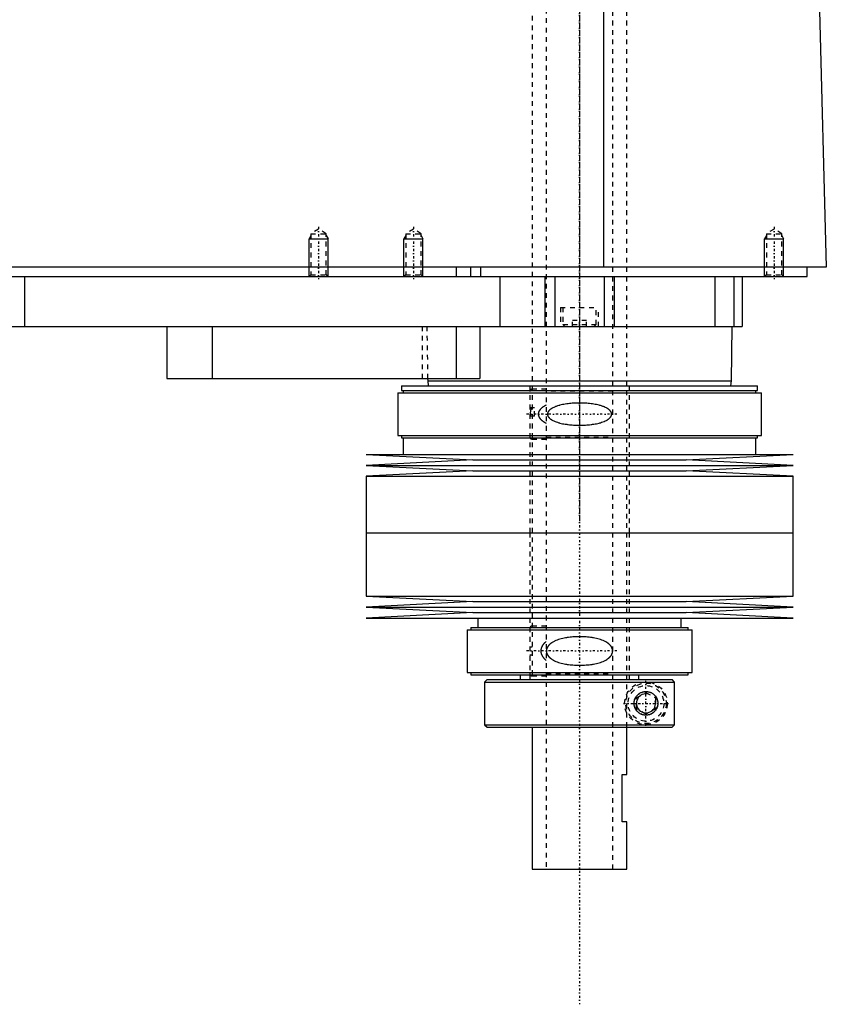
# Model space of a CAD drawing. Extents: x -139 to 502, y -139 to 487.
# Tile 4 of 6: x 332 to 502, y -139 to 69. Entities that reach past the tile are written whole.
import ezdxf

# ---------------------------------------------------------------- set-up
doc = ezdxf.new("R2010")
doc.units = 0
doc.linetypes.add('CENTER', pattern=[1.5, 0.45, -0.5, 0.05, -0.5])
doc.linetypes.add('DASHED', pattern=[2, 1, -1])
for name, color, linetype in [('AM_0', 7, 'CONTINUOUS'), ('AM_10', 7, 'CONTINUOUS'), ('AM_3', 7, 'DASHED'), ('AM_7', 7, 'CENTER')]:
    doc.layers.add(name, color=color, linetype=linetype)

msp = doc.modelspace()

# ---------------------------------------------------------------- linework, layer by layer
at = {"layer": 'AM_0', "color": 7, "linetype": 'CONTINUOUS'}
for p, q in [((455.15, 16.5), (455.15, 77.05)), ((500.5, 73.35), (502, 16.5)), ((502, 16.5), (100.5, 16.5)), ((424, 16.5), (424, 14.5)), ((427, 16.5), (427, 14.5)), ((429.15, 16.5), (429.15, 14.5)), ((498, 14.5), (498, 16.5)), ((144, 14.5), (498, 14.5)), ((333, 14.5), (333, 4)), ((433.21, 14.5), (433.21, 4)), ((442.7, 14.5), (442.7, 4)), ((444.81, 14.5), (444.81, 4)), ((455.19, 14.5), (455.19, 4)), ((457.3, 14.5), (457.3, 4)), ((478.5, 14.5), (478.5, 4)), ((482.5, 14.5), (482.5, 4)), ((484.3, 14.5), (484.3, 4)), ((489.01, 14.51), (489, 14.5)), ((288, 4), (484.3, 4)), ((363, 4), (363, -7)), ((372.56, 4), (372.56, -7)), ((424, 4), (424, -7)), ((429, 4), (429, -7)), ((482, -7.5), (482.18, 4)), ((363, -7), (429, -7)), ((417.99, -7), (418, -7.5)), ((418, -7.5), (418.1, -8.5)), ((418, -7.5), (482, -7.5)), ((481.9, -8.5), (482, -7.5)), ((411.68, -10), (411.68, -19)), ((411.68, -10), (488.32, -10)), ((412.48, -8.5), (412.48, -9.5)), ((412.48, -8.5), (487.52, -8.5)), ((412.48, -9.5), (487.52, -9.5)), ((412.82, -9.5), (412.82, -10)), ((487.18, -10), (487.18, -9.5)), ((487.52, -9.5), (487.52, -8.5)), ((488.32, -19), (488.32, -10)), ((411.68, -19), (488.32, -19)), ((412.48, -19), (412.48, -19.5)), ((412.48, -19.5), (487.52, -19.5)), ((412.82, -19.5), (412.82, -23)), ((487.18, -23), (487.18, -19.5)), ((487.52, -19.5), (487.52, -19)), ((405, -23), (427.5, -24.15)), ((405, -23), (495, -23)), ((427.5, -24.15), (405, -25.3)), ((427.5, -24.15), (472.5, -24.15)), ((472.5, -24.15), (495, -23)), ((495, -25.3), (472.5, -24.15)), ((405, -25.3), (427.5, -26.45)), ((405, -25.3), (495, -25.3)), ((427.5, -26.45), (405, -27.6)), ((427.5, -26.45), (472.5, -26.45)), ((472.5, -26.45), (495, -25.3)), ((495, -27.6), (472.5, -26.45)), ((405, -27.6), (405, -39.5)), ((405, -27.6), (495, -27.6)), ((495, -39.5), (495, -27.6)), ((405, -39.5), (495, -39.5)), ((405, -39.5), (405, -52.9)), ((405, -39.5), (495, -39.5)), ((495, -52.9), (495, -39.5)), ((405, -52.9), (427.5, -54.05)), ((405, -52.9), (495, -52.9)), ((472.5, -54.05), (495, -52.9)), ((427.5, -54.05), (405, -55.2)), ((405, -55.2), (427.5, -56.35)), ((405, -55.2), (495, -55.2)), ((427.5, -54.05), (472.5, -54.05)), ((495, -55.2), (472.5, -54.05)), ((472.5, -56.35), (495, -55.2)), ((427.5, -56.35), (405, -57.5)), ((405, -57.5), (495, -57.5)), ((427.5, -56.35), (472.5, -56.35)), ((428.6, -57.5), (428.6, -59.5)), ((471.4, -59.5), (471.4, -57.5)), ((495, -57.5), (472.5, -56.35)), ((426.3, -60), (426.3, -69)), ((426.3, -60), (473.7, -60)), ((427.1, -59.5), (427.1, -60)), ((427.1, -59.5), (472.9, -59.5)), ((472.9, -60), (472.9, -59.5)), ((473.7, -69), (473.7, -60)), ((426.3, -69), (473.7, -69)), ((427.1, -69), (427.1, -69.5)), ((427.1, -69.5), (472.9, -69.5)), ((430.5, -70.5), (430, -71)), ((430.5, -70.5), (469.49, -70.5)), ((437.5, -69.5), (437.5, -70.5)), ((462.5, -70.5), (462.5, -69.5)), ((469.99, -71), (469.49, -70.5)), ((472.9, -69.5), (472.9, -69)), ((430, -71), (430, -80)), ((430, -71), (469.99, -71)), ((469.99, -80), (469.99, -71)), ((430, -80), (430.5, -80.5)), ((430, -80), (469.99, -80)), ((430.5, -80.5), (469.49, -80.5)), ((440, -80.5), (440, -110.5)), ((460, -90.5), (460, -80.5)), ((469.99, -80), (469.49, -80.5)), ((459, -100.5), (459, -90.5)), ((459, -90.5), (460, -90.5)), ((460, -100.5), (459, -100.5)), ((460, -110.5), (460, -100.5)), ((440, -110.5), (460, -110.5))]:
    msp.add_line(p, q, dxfattribs=at)
msp.add_polyline3d([(461.5, -75.5, 0), (461.5, -75.49, 0), (461.5, -75.46, 0), (461.5, -75.43, 0), (461.5, -75.41, 0), (461.5, -75.4, 0), (461.5, -75.37, 0), (461.5, -75.34, 0), (461.51, -75.31, 0), (461.51, -75.28, 0), (461.51, -75.26, 0), (461.51, -75.24, 0), (461.52, -75.23, 0), (461.52, -75.2, 0), (461.52, -75.17, 0), (461.53, -75.14, 0), (461.53, -75.11, 0), (461.54, -75.08, 0), (461.54, -75.07, 0), (461.54, -75.05, 0), (461.55, -75.02, 0), (461.55, -75, 0), (461.55, -74.98, 0), (461.56, -74.97, 0), (461.56, -74.94, 0), (461.57, -74.91, 0), (461.57, -74.9, 0), (461.58, -74.88, 0), (461.59, -74.85, 0), (461.59, -74.82, 0), (461.6, -74.8, 0), (461.61, -74.77, 0), (461.62, -74.74, 0), (461.62, -74.73, 0), (461.63, -74.71, 0), (461.64, -74.68, 0), (461.65, -74.66, 0), (461.66, -74.63, 0), (461.67, -74.6, 0), (461.68, -74.58, 0), (461.68, -74.56, 0), (461.69, -74.55, 0), (461.7, -74.52, 0), (461.71, -74.49, 0), (461.72, -74.47, 0), (461.73, -74.44, 0), (461.75, -74.42, 0), (461.75, -74.4, 0), (461.76, -74.39, 0), (461.77, -74.37, 0), (461.79, -74.34, 0), (461.8, -74.31, 0), (461.81, -74.29, 0), (461.83, -74.27, 0), (461.83, -74.25, 0), (461.84, -74.24, 0), (461.85, -74.22, 0), (461.87, -74.19, 0), (461.88, -74.17, 0), (461.9, -74.15, 0), (461.91, -74.12, 0), (461.92, -74.11, 0), (461.93, -74.1, 0), (461.94, -74.08, 0), (461.96, -74.05, 0), (461.97, -74.04, 0), (462.02, -73.98, 0), (462.12, -73.86, 0), (462.22, -73.75, 0), (462.33, -73.64, 0), (462.44, -73.54, 0), (462.56, -73.45, 0), (462.62, -73.41, 0), (462.69, -73.37, 0), (462.81, -73.3, 0), (462.94, -73.23, 0), (463.01, -73.21, 0), (463.07, -73.18, 0), (463.21, -73.13, 0), (463.34, -73.09, 0), (463.41, -73.07, 0), (463.47, -73.06, 0), (463.6, -73.03, 0), (463.73, -73.01, 0), (463.86, -73, 0), (463.98, -73, 0), (464.11, -73, 0), (464.17, -73.01, 0), (464.23, -73.01, 0), (464.35, -73.03, 0), (464.48, -73.05, 0), (464.6, -73.07, 0), (464.72, -73.11, 0), (464.84, -73.15, 0), (464.9, -73.17, 0), (464.96, -73.19, 0), (465.08, -73.24, 0), (465.19, -73.3, 0), (465.3, -73.37, 0), (465.41, -73.44, 0), (465.51, -73.51, 0), (465.56, -73.55, 0), (465.61, -73.59, 0), (465.71, -73.68, 0), (465.8, -73.77, 0), (465.89, -73.86, 0), (465.97, -73.97, 0), (466.06, -74.08, 0), (466.1, -74.14, 0), (466.13, -74.2, 0), (466.21, -74.33, 0), (466.25, -74.41, 0), (466.26, -74.43, 0), (466.27, -74.45, 0), (466.28, -74.46, 0), (466.28, -74.48, 0), (466.29, -74.5, 0), (466.3, -74.52, 0), (466.31, -74.55, 0), (466.32, -74.57, 0), (466.33, -74.6, 0), (466.34, -74.61, 0), (466.34, -74.62, 0), (466.35, -74.65, 0), (466.36, -74.67, 0), (466.37, -74.7, 0), (466.38, -74.72, 0), (466.38, -74.75, 0), (466.39, -74.76, 0), (466.39, -74.77, 0), (466.4, -74.8, 0), (466.41, -74.82, 0), (466.41, -74.85, 0), (466.42, -74.88, 0), (466.43, -74.9, 0), (466.43, -74.92, 0), (466.43, -74.93, 0), (466.44, -74.96, 0), (466.45, -74.98, 0), (466.45, -75, 0), (466.45, -75.01, 0), (466.46, -75.04, 0), (466.46, -75.07, 0), (466.46, -75.08, 0), (466.47, -75.09, 0), (466.47, -75.12, 0), (466.48, -75.15, 0), (466.48, -75.18, 0), (466.48, -75.2, 0), (466.49, -75.23, 0), (466.49, -75.25, 0), (466.49, -75.26, 0), (466.49, -75.29, 0), (466.49, -75.32, 0), (466.5, -75.34, 0), (466.5, -75.37, 0), (466.5, -75.4, 0), (466.5, -75.41, 0), (466.5, -75.43, 0), (466.5, -75.46, 0), (466.5, -75.49, 0), (466.5, -75.5, 0), (466.5, -75.51, 0), (466.5, -75.54, 0), (466.5, -75.57, 0), (466.5, -75.59, 0), (466.5, -75.6, 0), (466.5, -75.63, 0), (466.5, -75.66, 0), (466.49, -75.68, 0), (466.49, -75.71, 0), (466.49, -75.74, 0), (466.49, -75.75, 0), (466.49, -75.77, 0), (466.48, -75.8, 0), (466.48, -75.82, 0), (466.48, -75.85, 0), (466.47, -75.88, 0), (466.47, -75.91, 0), (466.46, -75.92, 0), (466.46, -75.93, 0), (466.46, -75.96, 0), (466.45, -75.99, 0), (466.45, -76, 0), (466.45, -76.02, 0), (466.44, -76.04, 0), (466.43, -76.07, 0), (466.43, -76.08, 0), (466.43, -76.1, 0), (466.42, -76.12, 0), (466.41, -76.15, 0), (466.41, -76.18, 0), (466.4, -76.2, 0), (466.39, -76.23, 0), (466.39, -76.24, 0), (466.38, -76.25, 0), (466.38, -76.28, 0), (466.37, -76.3, 0), (466.36, -76.33, 0), (466.35, -76.35, 0), (466.34, -76.38, 0), (466.34, -76.39, 0), (466.33, -76.4, 0), (466.32, -76.43, 0), (466.31, -76.45, 0), (466.3, -76.48, 0), (466.29, -76.5, 0), (466.28, -76.52, 0), (466.28, -76.54, 0), (466.27, -76.55, 0), (466.26, -76.57, 0), (466.25, -76.59, 0), (466.21, -76.67, 0), (466.13, -76.8, 0), (466.1, -76.86, 0), (466.06, -76.92, 0), (465.97, -77.03, 0), (465.89, -77.14, 0), (465.8, -77.23, 0), (465.71, -77.32, 0), (465.61, -77.41, 0), (465.56, -77.45, 0), (465.51, -77.49, 0), (465.41, -77.56, 0), (465.3, -77.63, 0), (465.19, -77.7, 0), (465.08, -77.76, 0), (464.96, -77.81, 0), (464.9, -77.83, 0), (464.84, -77.85, 0), (464.72, -77.89, 0), (464.6, -77.93, 0), (464.48, -77.95, 0), (464.35, -77.97, 0), (464.23, -77.99, 0), (464.17, -77.99, 0), (464.11, -78, 0), (463.98, -78, 0), (463.86, -78, 0), (463.73, -77.99, 0), (463.6, -77.97, 0), (463.47, -77.94, 0), (463.41, -77.93, 0), (463.34, -77.91, 0), (463.21, -77.87, 0), (463.07, -77.82, 0), (463.01, -77.79, 0), (462.94, -77.77, 0), (462.81, -77.7, 0), (462.69, -77.63, 0), (462.62, -77.59, 0), (462.56, -77.55, 0), (462.44, -77.46, 0), (462.33, -77.36, 0), (462.22, -77.25, 0), (462.12, -77.14, 0), (462.02, -77.02, 0), (461.97, -76.96, 0), (461.96, -76.95, 0), (461.94, -76.92, 0), (461.93, -76.9, 0), (461.92, -76.89, 0), (461.91, -76.88, 0), (461.9, -76.85, 0), (461.88, -76.83, 0), (461.87, -76.81, 0), (461.85, -76.78, 0), (461.84, -76.76, 0), (461.83, -76.75, 0), (461.83, -76.73, 0), (461.81, -76.71, 0), (461.8, -76.69, 0), (461.79, -76.66, 0), (461.77, -76.63, 0), (461.76, -76.61, 0), (461.75, -76.6, 0), (461.75, -76.58, 0), (461.73, -76.56, 0), (461.72, -76.53, 0), (461.71, -76.51, 0), (461.7, -76.48, 0), (461.69, -76.45, 0), (461.68, -76.44, 0), (461.68, -76.42, 0), (461.67, -76.4, 0), (461.66, -76.37, 0), (461.65, -76.34, 0), (461.64, -76.32, 0), (461.63, -76.29, 0), (461.62, -76.27, 0), (461.62, -76.26, 0), (461.61, -76.23, 0), (461.6, -76.2, 0), (461.59, -76.18, 0), (461.59, -76.15, 0), (461.58, -76.12, 0), (461.57, -76.1, 0), (461.57, -76.09, 0), (461.56, -76.06, 0), (461.56, -76.03, 0), (461.55, -76.02, 0), (461.55, -76, 0), (461.55, -75.98, 0), (461.54, -75.95, 0), (461.54, -75.93, 0), (461.54, -75.92, 0), (461.53, -75.89, 0), (461.53, -75.86, 0), (461.52, -75.83, 0), (461.52, -75.8, 0), (461.52, -75.77, 0), (461.51, -75.76, 0), (461.51, -75.74, 0), (461.51, -75.72, 0), (461.51, -75.69, 0), (461.5, -75.66, 0), (461.5, -75.63, 0), (461.5, -75.6, 0), (461.5, -75.59, 0), (461.5, -75.57, 0), (461.5, -75.54, 0), (461.5, -75.51, 0), (461.5, -75.5, 0)], dxfattribs=at)
at = {"layer": 'AM_10', "color": 7, "linetype": 'CONTINUOUS'}
for p, q in [((393.38, 23.16), (393, 22.5)), ((396.62, 23.16), (397, 22.5)), ((413.38, 23.16), (413, 22.5)), ((416.62, 23.16), (417, 22.5)), ((489.38, 23.16), (489, 22.5)), ((492.62, 23.16), (493, 22.5)), ((393, 14.5), (393, 22.5)), ((393, 22.5), (397, 22.5)), ((397, 14.5), (397, 22.5)), ((413, 14.5), (413, 22.5)), ((413, 22.5), (417, 22.5)), ((417, 14.5), (417, 22.5)), ((489, 14.5), (489, 22.5)), ((489, 22.5), (493, 22.5)), ((493, 14.5), (493, 22.5))]:
    msp.add_line(p, q, dxfattribs=at)
msp.add_arc((464, -75.5), 2.01, 75, 15, dxfattribs=at)
at = {"layer": 'AM_3', "color": 6, "linetype": 'DASHED'}
for p, q in [((443, 419), (443, -110.5)), ((457, -110.5), (457, 419)), ((440, 403.5), (440, -70.5)), ((460, -80.5), (460, 403.5)), ((395, 24.5), (393.38, 23.56)), ((393.38, 23.56), (393.38, 14.88)), ((393.38, 23.56), (396.62, 23.56)), ((396.62, 23.56), (395, 24.5)), ((396.62, 14.88), (396.62, 23.56)), ((415, 24.5), (413.38, 23.56)), ((413.38, 23.56), (413.38, 14.88)), ((413.38, 23.56), (416.62, 23.56)), ((416.62, 23.56), (415, 24.5)), ((416.62, 14.88), (416.62, 23.56)), ((491, 24.5), (489.38, 23.56)), ((489.38, 23.56), (489.38, 14.88)), ((489.38, 23.56), (492.62, 23.56)), ((492.62, 23.56), (491, 24.5)), ((492.62, 14.88), (492.62, 23.56)), ((393.38, 14.88), (393, 14.5)), ((393.38, 14.88), (396.62, 14.88)), ((397, 14.5), (396.62, 14.88)), ((413.38, 14.88), (413, 14.5)), ((413.38, 14.88), (416.62, 14.88)), ((417, 14.5), (416.62, 14.88)), ((489.38, 14.88), (489.01, 14.51)), ((489.38, 14.88), (492.62, 14.88)), ((493, 14.5), (492.62, 14.88)), ((478.5, 14.5), (478.5, 4)), ((446, 8), (446, 4)), ((446, 8), (454, 8)), ((446.5, 8), (446.5, 4.4)), ((453.5, 4.4), (453.5, 8)), ((454, 4), (454, 8)), ((446.5, 4.4), (446.9, 4)), ((446.5, 4.4), (453.5, 4.4)), ((448.5, 4), (448.5, 5.25)), ((451.5, 5.25), (448.5, 5.25)), ((450, 4), (450, 5.25)), ((451.5, 4), (451.5, 5.25)), ((453.1, 4), (453.5, 4.4)), ((416.85, 4), (416.85, -7)), ((417.82, 4), (417.99, -7)), ((439.5, -8.5), (439.5, -39.5)), ((443, -9.25), (440, -9.25)), ((457, -9.65), (443, -9.65)), ((460.5, -39.5), (460.5, -8.5)), ((439.5, -13.1), (440.5, -13.1)), ((440.5, -13.16), (440, -13.16)), ((440.5, -14.9), (440.5, -13.1)), ((440.5, -14.9), (439.5, -14.9)), ((440, -19.75), (443, -19.75)), ((443, -19.35), (457, -19.35)), ((439.5, -39.5), (439.5, -70.5)), ((460.5, -70.5), (460.5, -39.5)), ((443, -59.2), (440, -59.2)), ((457, -59.6), (443, -59.6)), ((439.5, -63.55), (440, -63.55)), ((440, -65.35), (439.5, -65.35)), ((440, -69.7), (443, -69.7)), ((443, -69.3), (457, -69.3)), ((459.97, -80.5), (459.97, -70.5)), ((469.49, -70.5), (469.61, -70.62)), ((462, -74.35), (464, -73.19)), ((462, -76.65), (462, -74.35)), ((464, -73.19), (466, -74.35)), ((466, -74.35), (466, -76.65)), ((464, -77.81), (462, -76.65)), ((466, -76.65), (464, -77.81))]:
    msp.add_line(p, q, dxfattribs=at)
for points in [[(450, -12.16, 0), (449.86, -12.16, 0), (449.58, -12.17, 0), (449.3, -12.17, 0), (449.16, -12.18, 0), (449.02, -12.19, 0), (448.73, -12.2, 0), (448.44, -12.22, 0), (448.16, -12.25, 0), (447.87, -12.27, 0), (447.58, -12.31, 0), (447.43, -12.33, 0), (447.29, -12.35, 0), (447, -12.39, 0), (446.72, -12.44, 0), (446.44, -12.49, 0), (446.16, -12.56, 0), (445.88, -12.62, 0), (445.75, -12.66, 0), (445.61, -12.7, 0), (445.35, -12.78, 0), (445.09, -12.86, 0), (444.96, -12.91, 0), (444.83, -12.96, 0), (444.59, -13.07, 0), (444.35, -13.19, 0), (444.23, -13.25, 0), (444.21, -13.26, 0), (444.17, -13.29, 0), (444.13, -13.31, 0), (444.12, -13.32, 0), (444.1, -13.33, 0), (444.06, -13.36, 0), (444.02, -13.38, 0), (443.99, -13.41, 0), (443.95, -13.43, 0), (443.91, -13.46, 0), (443.89, -13.47, 0), (443.88, -13.48, 0), (443.84, -13.51, 0), (443.81, -13.54, 0), (443.77, -13.57, 0), (443.74, -13.6, 0), (443.7, -13.63, 0), (443.68, -13.64, 0), (443.67, -13.66, 0), (443.63, -13.69, 0), (443.6, -13.73, 0), (443.57, -13.76, 0), (443.54, -13.8, 0), (443.51, -13.84, 0), (443.49, -13.85, 0), (443.48, -13.87, 0), (443.45, -13.91, 0), (443.42, -13.95, 0), (443.4, -13.99, 0), (443.37, -14.03, 0), (443.35, -14.08, 0), (443.34, -14.1, 0), (443.33, -14.12, 0), (443.31, -14.16, 0), (443.3, -14.21, 0), (443.28, -14.25, 0), (443.27, -14.3, 0), (443.26, -14.34, 0), (443.26, -14.36, 0), (443.25, -14.39, 0), (443.25, -14.43, 0), (443.25, -14.48, 0), (443.25, -14.5, 0), (443.25, -14.52, 0), (443.25, -14.57, 0), (443.25, -14.61, 0), (443.26, -14.64, 0), (443.26, -14.66, 0), (443.27, -14.7, 0), (443.28, -14.75, 0), (443.3, -14.79, 0), (443.31, -14.84, 0), (443.33, -14.88, 0), (443.34, -14.9, 0), (443.35, -14.92, 0), (443.37, -14.97, 0), (443.4, -15.01, 0), (443.42, -15.05, 0), (443.45, -15.09, 0), (443.48, -15.13, 0), (443.49, -15.15, 0), (443.51, -15.16, 0), (443.54, -15.2, 0), (443.57, -15.24, 0), (443.6, -15.27, 0), (443.63, -15.31, 0), (443.67, -15.34, 0), (443.68, -15.36, 0), (443.7, -15.37, 0), (443.74, -15.4, 0), (443.77, -15.43, 0), (443.81, -15.46, 0), (443.84, -15.49, 0), (443.88, -15.52, 0), (443.89, -15.53, 0), (443.91, -15.54, 0), (443.95, -15.57, 0), (443.99, -15.59, 0), (444.02, -15.62, 0), (444.06, -15.64, 0), (444.1, -15.67, 0), (444.12, -15.68, 0), (444.13, -15.69, 0), (444.17, -15.71, 0), (444.21, -15.74, 0), (444.23, -15.75, 0), (444.35, -15.81, 0), (444.59, -15.93, 0), (444.83, -16.04, 0), (445.09, -16.14, 0), (445.35, -16.22, 0), (445.61, -16.3, 0), (445.75, -16.34, 0), (445.88, -16.38, 0), (446.16, -16.44, 0), (446.44, -16.51, 0), (446.72, -16.56, 0), (447, -16.61, 0), (447.29, -16.65, 0), (447.43, -16.67, 0), (447.58, -16.69, 0), (447.87, -16.73, 0), (448.16, -16.75, 0), (448.44, -16.78, 0), (448.73, -16.8, 0), (449.02, -16.81, 0), (449.16, -16.82, 0), (449.3, -16.83, 0), (449.58, -16.83, 0), (449.86, -16.84, 0), (450, -16.84, 0), (450.14, -16.84, 0), (450.42, -16.83, 0), (450.7, -16.83, 0), (450.84, -16.82, 0), (450.98, -16.81, 0), (451.27, -16.8, 0), (451.56, -16.78, 0), (451.84, -16.75, 0), (452.13, -16.73, 0), (452.42, -16.69, 0), (452.57, -16.67, 0), (452.71, -16.65, 0), (453, -16.61, 0), (453.28, -16.56, 0), (453.56, -16.51, 0), (453.84, -16.44, 0), (454.12, -16.38, 0), (454.25, -16.34, 0), (454.39, -16.3, 0), (454.65, -16.22, 0), (454.91, -16.14, 0), (455.17, -16.04, 0), (455.41, -15.93, 0), (455.65, -15.81, 0), (455.77, -15.75, 0), (455.79, -15.74, 0), (455.83, -15.71, 0), (455.87, -15.69, 0), (455.88, -15.68, 0), (455.9, -15.67, 0), (455.94, -15.64, 0), (455.98, -15.62, 0), (456.01, -15.59, 0), (456.05, -15.57, 0), (456.09, -15.54, 0), (456.11, -15.53, 0), (456.12, -15.52, 0), (456.16, -15.49, 0), (456.19, -15.46, 0), (456.23, -15.43, 0), (456.26, -15.4, 0), (456.3, -15.37, 0), (456.32, -15.36, 0), (456.33, -15.34, 0), (456.37, -15.31, 0), (456.4, -15.27, 0), (456.43, -15.24, 0), (456.46, -15.2, 0), (456.49, -15.16, 0), (456.51, -15.15, 0), (456.52, -15.13, 0), (456.55, -15.09, 0), (456.58, -15.05, 0), (456.6, -15.01, 0), (456.63, -14.97, 0), (456.65, -14.92, 0), (456.66, -14.9, 0), (456.67, -14.88, 0), (456.69, -14.84, 0), (456.7, -14.79, 0), (456.72, -14.75, 0), (456.73, -14.7, 0), (456.74, -14.66, 0), (456.74, -14.64, 0), (456.75, -14.61, 0), (456.75, -14.57, 0), (456.75, -14.52, 0), (456.75, -14.5, 0), (456.75, -14.48, 0), (456.75, -14.43, 0), (456.75, -14.39, 0), (456.74, -14.36, 0), (456.74, -14.34, 0), (456.73, -14.3, 0), (456.72, -14.25, 0), (456.7, -14.21, 0), (456.69, -14.16, 0), (456.67, -14.12, 0), (456.66, -14.1, 0), (456.65, -14.08, 0), (456.63, -14.03, 0), (456.6, -13.99, 0), (456.58, -13.95, 0), (456.55, -13.91, 0), (456.52, -13.87, 0), (456.51, -13.85, 0), (456.49, -13.84, 0), (456.46, -13.8, 0), (456.43, -13.76, 0), (456.4, -13.73, 0), (456.37, -13.69, 0), (456.33, -13.66, 0), (456.32, -13.64, 0), (456.3, -13.63, 0), (456.26, -13.6, 0), (456.23, -13.57, 0), (456.19, -13.54, 0), (456.16, -13.51, 0), (456.12, -13.48, 0), (456.11, -13.47, 0), (456.09, -13.46, 0), (456.05, -13.43, 0), (456.01, -13.41, 0), (455.98, -13.38, 0), (455.94, -13.36, 0), (455.9, -13.33, 0), (455.88, -13.32, 0), (455.87, -13.31, 0), (455.83, -13.29, 0), (455.79, -13.26, 0), (455.77, -13.25, 0), (455.65, -13.19, 0), (455.41, -13.07, 0), (455.17, -12.96, 0), (455.04, -12.91, 0), (454.91, -12.86, 0), (454.65, -12.78, 0), (454.39, -12.7, 0), (454.25, -12.66, 0), (454.12, -12.62, 0), (453.84, -12.56, 0), (453.56, -12.49, 0), (453.28, -12.44, 0), (453, -12.39, 0), (452.71, -12.35, 0), (452.57, -12.33, 0), (452.42, -12.31, 0), (452.13, -12.27, 0), (451.84, -12.25, 0), (451.56, -12.22, 0), (451.27, -12.2, 0), (450.98, -12.19, 0), (450.84, -12.18, 0), (450.7, -12.17, 0), (450.42, -12.17, 0), (450.14, -12.16, 0), (450, -12.16, 0)], [(440, -13.16, 0), (440, -13.16, 0), (440, -13.16, 0), (439.99, -13.16, 0), (439.99, -13.16, 0), (439.99, -13.16, 0), (439.99, -13.16, 0), (439.98, -13.16, 0), (439.98, -13.16, 0), (439.98, -13.16, 0), (439.98, -13.16, 0), (439.97, -13.16, 0), (439.97, -13.16, 0), (439.97, -13.16, 0), (439.97, -13.16, 0), (439.96, -13.16, 0), (439.96, -13.16, 0), (439.96, -13.16, 0), (439.96, -13.16, 0), (439.96, -13.16, 0), (439.95, -13.16, 0), (439.95, -13.17, 0), (439.95, -13.17, 0), (439.95, -13.17, 0), (439.95, -13.17, 0), (439.94, -13.17, 0), (439.94, -13.17, 0), (439.94, -13.17, 0), (439.94, -13.17, 0), (439.93, -13.17, 0), (439.93, -13.17, 0), (439.93, -13.18, 0), (439.93, -13.18, 0), (439.93, -13.18, 0), (439.93, -13.18, 0), (439.92, -13.18, 0), (439.92, -13.18, 0), (439.92, -13.18, 0), (439.92, -13.18, 0), (439.91, -13.19, 0), (439.91, -13.19, 0), (439.91, -13.19, 0), (439.91, -13.19, 0), (439.91, -13.19, 0), (439.9, -13.19, 0), (439.9, -13.19, 0), (439.9, -13.2, 0), (439.9, -13.2, 0), (439.9, -13.2, 0), (439.9, -13.2, 0), (439.89, -13.2, 0), (439.89, -13.21, 0), (439.87, -13.22, 0), (439.87, -13.23, 0), (439.86, -13.23, 0), (439.85, -13.25, 0), (439.84, -13.26, 0), (439.83, -13.28, 0), (439.82, -13.29, 0), (439.81, -13.3, 0), (439.81, -13.31, 0), (439.8, -13.32, 0), (439.8, -13.34, 0), (439.79, -13.35, 0), (439.78, -13.36, 0), (439.78, -13.37, 0), (439.77, -13.38, 0), (439.77, -13.4, 0), (439.76, -13.41, 0), (439.76, -13.42, 0), (439.76, -13.43, 0), (439.75, -13.45, 0), (439.73, -13.5, 0), (439.71, -13.6, 0), (439.68, -13.7, 0), (439.67, -13.81, 0), (439.65, -13.91, 0), (439.65, -13.97, 0), (439.64, -14.02, 0), (439.63, -14.13, 0), (439.63, -14.23, 0), (439.62, -14.34, 0), (439.62, -14.44, 0), (439.62, -14.54, 0), (439.62, -14.59, 0), (439.62, -14.64, 0), (439.63, -14.74, 0), (439.63, -14.85, 0), (439.63, -14.9, 0)], [(443, -12.6, 0), (442.86, -12.67, 0), (442.6, -12.81, 0), (442.34, -12.97, 0), (442.22, -13.06, 0), (442.2, -13.07, 0), (442.16, -13.1, 0), (442.12, -13.13, 0), (442.1, -13.15, 0), (442.08, -13.16, 0), (442.04, -13.19, 0), (442.01, -13.23, 0), (441.97, -13.26, 0), (441.93, -13.29, 0), (441.9, -13.32, 0), (441.88, -13.34, 0), (441.86, -13.36, 0), (441.83, -13.39, 0), (441.8, -13.42, 0), (441.76, -13.46, 0), (441.73, -13.49, 0), (441.7, -13.53, 0), (441.68, -13.55, 0), (441.67, -13.57, 0), (441.64, -13.6, 0), (441.61, -13.64, 0), (441.58, -13.68, 0), (441.55, -13.73, 0), (441.53, -13.77, 0), (441.51, -13.79, 0), (441.5, -13.81, 0), (441.47, -13.86, 0), (441.45, -13.9, 0), (441.43, -13.95, 0), (441.41, -13.99, 0), (441.39, -14.04, 0), (441.38, -14.06, 0), (441.37, -14.09, 0), (441.36, -14.14, 0), (441.34, -14.18, 0), (441.33, -14.23, 0), (441.32, -14.28, 0), (441.31, -14.33, 0), (441.31, -14.35, 0), (441.31, -14.38, 0), (441.3, -14.43, 0), (441.3, -14.48, 0), (441.3, -14.5, 0), (441.3, -14.52, 0), (441.3, -14.57, 0), (441.31, -14.62, 0), (441.31, -14.65, 0), (441.31, -14.67, 0), (441.32, -14.72, 0), (441.33, -14.77, 0), (441.34, -14.82, 0), (441.36, -14.86, 0), (441.37, -14.91, 0), (441.38, -14.94, 0), (441.39, -14.96, 0), (441.41, -15.01, 0), (441.43, -15.05, 0), (441.45, -15.1, 0), (441.47, -15.14, 0), (441.5, -15.19, 0), (441.51, -15.21, 0), (441.53, -15.23, 0), (441.55, -15.27, 0), (441.58, -15.32, 0), (441.61, -15.36, 0), (441.64, -15.4, 0), (441.67, -15.43, 0), (441.68, -15.45, 0), (441.7, -15.47, 0), (441.73, -15.51, 0), (441.76, -15.54, 0), (441.8, -15.58, 0), (441.83, -15.61, 0), (441.86, -15.64, 0), (441.88, -15.66, 0), (441.9, -15.68, 0), (441.93, -15.71, 0), (441.97, -15.74, 0), (442.01, -15.77, 0), (442.04, -15.81, 0), (442.08, -15.84, 0), (442.1, -15.85, 0), (442.12, -15.87, 0), (442.16, -15.9, 0), (442.2, -15.93, 0), (442.22, -15.94, 0), (442.24, -15.96, 0), (442.28, -15.98, 0), (442.32, -16.01, 0), (442.34, -16.03, 0), (442.36, -16.04, 0), (442.4, -16.07, 0), (442.44, -16.09, 0), (442.6, -16.19, 0), (442.86, -16.33, 0), (443, -16.4, 0)], [(450, -61.44, 0), (449.85, -61.44, 0), (449.55, -61.44, 0), (449.24, -61.45, 0), (449.09, -61.46, 0), (448.93, -61.47, 0), (448.62, -61.49, 0), (448.31, -61.51, 0), (447.99, -61.55, 0), (447.68, -61.59, 0), (447.37, -61.63, 0), (447.22, -61.66, 0), (447.06, -61.68, 0), (446.76, -61.74, 0), (446.45, -61.81, 0), (446.15, -61.88, 0), (445.86, -61.96, 0), (445.57, -62.05, 0), (445.43, -62.1, 0), (445.29, -62.15, 0), (445.02, -62.26, 0), (444.75, -62.38, 0), (444.62, -62.45, 0), (444.49, -62.52, 0), (444.25, -62.66, 0), (444.11, -62.76, 0), (444.07, -62.78, 0), (444.03, -62.81, 0), (444.01, -62.82, 0), (443.99, -62.84, 0), (443.95, -62.87, 0), (443.91, -62.9, 0), (443.9, -62.91, 0), (443.88, -62.93, 0), (443.84, -62.96, 0), (443.8, -62.99, 0), (443.78, -63, 0), (443.77, -63.02, 0), (443.73, -63.05, 0), (443.69, -63.09, 0), (443.66, -63.12, 0), (443.62, -63.15, 0), (443.59, -63.19, 0), (443.57, -63.21, 0), (443.56, -63.23, 0), (443.52, -63.26, 0), (443.49, -63.3, 0), (443.46, -63.34, 0), (443.42, -63.38, 0), (443.39, -63.42, 0), (443.38, -63.44, 0), (443.36, -63.46, 0), (443.33, -63.51, 0), (443.3, -63.55, 0), (443.28, -63.59, 0), (443.25, -63.64, 0), (443.22, -63.69, 0), (443.21, -63.71, 0), (443.2, -63.73, 0), (443.18, -63.78, 0), (443.16, -63.83, 0), (443.14, -63.88, 0), (443.12, -63.92, 0), (443.1, -63.97, 0), (443.09, -64, 0), (443.09, -64.02, 0), (443.07, -64.07, 0), (443.06, -64.12, 0), (443.05, -64.17, 0), (443.04, -64.22, 0), (443.03, -64.27, 0), (443.03, -64.3, 0), (443.03, -64.32, 0), (443.03, -64.37, 0), (443.02, -64.43, 0), (443.02, -64.45, 0), (443.02, -64.47, 0), (443.03, -64.53, 0), (443.03, -64.58, 0), (443.03, -64.6, 0), (443.03, -64.63, 0), (443.04, -64.68, 0), (443.05, -64.73, 0), (443.06, -64.78, 0), (443.07, -64.83, 0), (443.09, -64.88, 0), (443.09, -64.9, 0), (443.1, -64.93, 0), (443.12, -64.98, 0), (443.14, -65.02, 0), (443.16, -65.07, 0), (443.18, -65.12, 0), (443.2, -65.17, 0), (443.21, -65.19, 0), (443.22, -65.21, 0), (443.25, -65.26, 0), (443.28, -65.31, 0), (443.3, -65.35, 0), (443.33, -65.39, 0), (443.36, -65.44, 0), (443.38, -65.46, 0), (443.39, -65.48, 0), (443.42, -65.52, 0), (443.46, -65.56, 0), (443.49, -65.6, 0), (443.52, -65.64, 0), (443.56, -65.67, 0), (443.57, -65.69, 0), (443.59, -65.71, 0), (443.62, -65.75, 0), (443.66, -65.78, 0), (443.69, -65.81, 0), (443.73, -65.85, 0), (443.77, -65.88, 0), (443.78, -65.9, 0), (443.8, -65.91, 0), (443.84, -65.94, 0), (443.88, -65.97, 0), (443.9, -65.99, 0), (443.91, -66, 0), (443.95, -66.03, 0), (443.99, -66.06, 0), (444.01, -66.08, 0), (444.03, -66.09, 0), (444.07, -66.12, 0), (444.11, -66.14, 0), (444.25, -66.24, 0), (444.49, -66.38, 0), (444.75, -66.52, 0), (445.02, -66.64, 0), (445.29, -66.75, 0), (445.43, -66.8, 0), (445.57, -66.85, 0), (445.86, -66.94, 0), (446.15, -67.02, 0), (446.45, -67.09, 0), (446.76, -67.16, 0), (447.06, -67.22, 0), (447.22, -67.24, 0), (447.37, -67.27, 0), (447.68, -67.31, 0), (447.99, -67.35, 0), (448.31, -67.39, 0), (448.62, -67.41, 0), (448.93, -67.43, 0), (449.09, -67.44, 0), (449.24, -67.45, 0), (449.55, -67.46, 0), (449.85, -67.46, 0), (450, -67.46, 0), (450.15, -67.46, 0), (450.45, -67.46, 0), (450.76, -67.45, 0), (450.91, -67.44, 0), (451.07, -67.43, 0), (451.38, -67.41, 0), (451.69, -67.39, 0), (452.01, -67.35, 0), (452.32, -67.31, 0), (452.63, -67.27, 0), (452.78, -67.24, 0), (452.94, -67.22, 0), (453.24, -67.16, 0), (453.55, -67.09, 0), (453.85, -67.02, 0), (454.14, -66.94, 0), (454.43, -66.85, 0), (454.57, -66.8, 0), (454.71, -66.75, 0), (454.98, -66.64, 0), (455.25, -66.52, 0), (455.51, -66.38, 0), (455.75, -66.24, 0), (455.89, -66.14, 0), (455.93, -66.12, 0), (455.97, -66.09, 0), (455.99, -66.08, 0), (456.01, -66.06, 0), (456.05, -66.03, 0), (456.09, -66, 0), (456.1, -65.99, 0), (456.12, -65.97, 0), (456.16, -65.94, 0), (456.2, -65.91, 0), (456.22, -65.9, 0), (456.23, -65.88, 0), (456.27, -65.85, 0), (456.31, -65.81, 0), (456.34, -65.78, 0), (456.38, -65.75, 0), (456.41, -65.71, 0), (456.43, -65.69, 0), (456.44, -65.67, 0), (456.48, -65.64, 0), (456.51, -65.6, 0), (456.54, -65.56, 0), (456.58, -65.52, 0), (456.61, -65.48, 0), (456.62, -65.46, 0), (456.64, -65.44, 0), (456.67, -65.39, 0), (456.7, -65.35, 0), (456.72, -65.31, 0), (456.75, -65.26, 0), (456.78, -65.21, 0), (456.79, -65.19, 0), (456.8, -65.17, 0), (456.82, -65.12, 0), (456.84, -65.07, 0), (456.86, -65.02, 0), (456.88, -64.98, 0), (456.9, -64.93, 0), (456.91, -64.9, 0), (456.91, -64.88, 0), (456.93, -64.83, 0), (456.94, -64.78, 0), (456.95, -64.73, 0), (456.96, -64.68, 0), (456.97, -64.63, 0), (456.97, -64.6, 0), (456.97, -64.58, 0), (456.97, -64.53, 0), (456.98, -64.47, 0), (456.98, -64.45, 0), (456.98, -64.43, 0), (456.97, -64.37, 0), (456.97, -64.32, 0), (456.97, -64.3, 0), (456.97, -64.27, 0), (456.96, -64.22, 0), (456.95, -64.17, 0), (456.94, -64.12, 0), (456.93, -64.07, 0), (456.91, -64.02, 0), (456.91, -64, 0), (456.9, -63.97, 0), (456.88, -63.92, 0), (456.86, -63.88, 0), (456.84, -63.83, 0), (456.82, -63.78, 0), (456.8, -63.73, 0), (456.79, -63.71, 0), (456.78, -63.69, 0), (456.75, -63.64, 0), (456.72, -63.59, 0), (456.7, -63.55, 0), (456.67, -63.51, 0), (456.64, -63.46, 0), (456.62, -63.44, 0), (456.61, -63.42, 0), (456.58, -63.38, 0), (456.54, -63.34, 0), (456.51, -63.3, 0), (456.48, -63.26, 0), (456.44, -63.23, 0), (456.43, -63.21, 0), (456.41, -63.19, 0), (456.38, -63.15, 0), (456.34, -63.12, 0), (456.31, -63.09, 0), (456.27, -63.05, 0), (456.23, -63.02, 0), (456.22, -63, 0), (456.2, -62.99, 0), (456.16, -62.96, 0), (456.12, -62.93, 0), (456.1, -62.91, 0), (456.09, -62.9, 0), (456.05, -62.87, 0), (456.01, -62.84, 0), (455.99, -62.82, 0), (455.97, -62.81, 0), (455.93, -62.78, 0), (455.89, -62.76, 0), (455.75, -62.66, 0), (455.51, -62.52, 0), (455.38, -62.45, 0), (455.25, -62.38, 0), (454.98, -62.26, 0), (454.71, -62.15, 0), (454.57, -62.1, 0), (454.43, -62.05, 0), (454.14, -61.96, 0), (453.85, -61.88, 0), (453.55, -61.81, 0), (453.24, -61.74, 0), (452.94, -61.68, 0), (452.78, -61.66, 0), (452.63, -61.63, 0), (452.32, -61.59, 0), (452.01, -61.55, 0), (451.69, -61.51, 0), (451.38, -61.49, 0), (451.07, -61.47, 0), (450.91, -61.46, 0), (450.76, -61.45, 0), (450.45, -61.44, 0), (450.15, -61.44, 0), (450, -61.44, 0)], [(443, -62.46, 0), (442.89, -62.54, 0), (442.77, -62.64, 0), (442.74, -62.67, 0), (442.71, -62.7, 0), (442.69, -62.72, 0), (442.67, -62.73, 0), (442.64, -62.76, 0), (442.61, -62.79, 0), (442.58, -62.82, 0), (442.55, -62.85, 0), (442.52, -62.89, 0), (442.5, -62.9, 0), (442.49, -62.92, 0), (442.46, -62.95, 0), (442.43, -62.98, 0), (442.42, -63, 0), (442.4, -63.02, 0), (442.38, -63.05, 0), (442.35, -63.08, 0), (442.34, -63.1, 0), (442.32, -63.12, 0), (442.3, -63.15, 0), (442.27, -63.19, 0), (442.25, -63.22, 0), (442.22, -63.25, 0), (442.2, -63.29, 0), (442.19, -63.31, 0), (442.18, -63.33, 0), (442.15, -63.36, 0), (442.13, -63.4, 0), (442.11, -63.44, 0), (442.09, -63.48, 0), (442.07, -63.52, 0), (442.06, -63.54, 0), (442.05, -63.56, 0), (442.03, -63.6, 0), (442.01, -63.64, 0), (441.99, -63.68, 0), (441.98, -63.72, 0), (441.96, -63.77, 0), (441.95, -63.79, 0), (441.94, -63.81, 0), (441.93, -63.85, 0), (441.92, -63.9, 0), (441.9, -63.94, 0), (441.89, -63.99, 0), (441.88, -64.03, 0), (441.88, -64.05, 0), (441.87, -64.08, 0), (441.87, -64.12, 0), (441.86, -64.16, 0), (441.85, -64.21, 0), (441.85, -64.25, 0), (441.84, -64.3, 0), (441.84, -64.32, 0), (441.84, -64.34, 0), (441.84, -64.39, 0), (441.84, -64.43, 0), (441.84, -64.45, 0), (441.84, -64.47, 0), (441.84, -64.51, 0), (441.84, -64.56, 0), (441.84, -64.58, 0), (441.84, -64.6, 0), (441.85, -64.65, 0), (441.85, -64.69, 0), (441.86, -64.74, 0), (441.87, -64.78, 0), (441.87, -64.82, 0), (441.88, -64.85, 0), (441.88, -64.87, 0), (441.89, -64.91, 0), (441.9, -64.96, 0), (441.92, -65, 0), (441.93, -65.05, 0), (441.94, -65.09, 0), (441.95, -65.11, 0), (441.96, -65.13, 0), (441.98, -65.18, 0), (441.99, -65.22, 0), (442.01, -65.26, 0), (442.03, -65.3, 0), (442.05, -65.34, 0), (442.06, -65.36, 0), (442.07, -65.38, 0), (442.09, -65.42, 0), (442.11, -65.46, 0), (442.13, -65.5, 0), (442.15, -65.54, 0), (442.18, -65.57, 0), (442.19, -65.59, 0), (442.2, -65.61, 0), (442.22, -65.65, 0), (442.25, -65.68, 0), (442.27, -65.71, 0), (442.3, -65.75, 0), (442.32, -65.78, 0), (442.34, -65.8, 0), (442.35, -65.82, 0), (442.38, -65.85, 0), (442.4, -65.88, 0), (442.42, -65.9, 0), (442.43, -65.92, 0), (442.46, -65.95, 0), (442.49, -65.98, 0), (442.5, -66, 0), (442.52, -66.01, 0), (442.55, -66.05, 0), (442.58, -66.08, 0), (442.61, -66.11, 0), (442.64, -66.14, 0), (442.67, -66.17, 0), (442.69, -66.18, 0), (442.71, -66.2, 0), (442.74, -66.23, 0), (442.77, -66.26, 0), (442.89, -66.36, 0), (443, -66.44, 0)]]:
    msp.add_polyline3d(points, dxfattribs=at)
for radius in [4.5, 4.25, 3.75, 2.5]:
    msp.add_circle((464, -75.5), radius, dxfattribs=at)
for centre, start, end in [((440, -9.75), 90, 180), ((440, -19.25), 180, 270), ((440, -59.7), 90, 180), ((440, -69.2), 180, 270)]:
    msp.add_arc(centre, 0.5, start, end, dxfattribs=at)
at = {"layer": 'AM_7', "color": 4, "linetype": 'CENTER'}
for p, q in [((450, 487.48), (450, -138.97)), ((450, 224.39), (450, -37.19)), ((395, 25), (395, 14)), ((415, 25), (415, 14)), ((491, 25), (491, 14)), ((450, -5.4), (450, -73.6)), ((450, -6.95), (450, -41.05)), ((457.88, -14.5), (438.62, -14.5)), ((457.88, -64.45), (438.62, -64.45)), ((464, -80.22), (464, -70.78)), ((459.27, -75.5), (468.73, -75.5))]:
    msp.add_line(p, q, dxfattribs=at)

doc.saveas('drawing.dxf')
